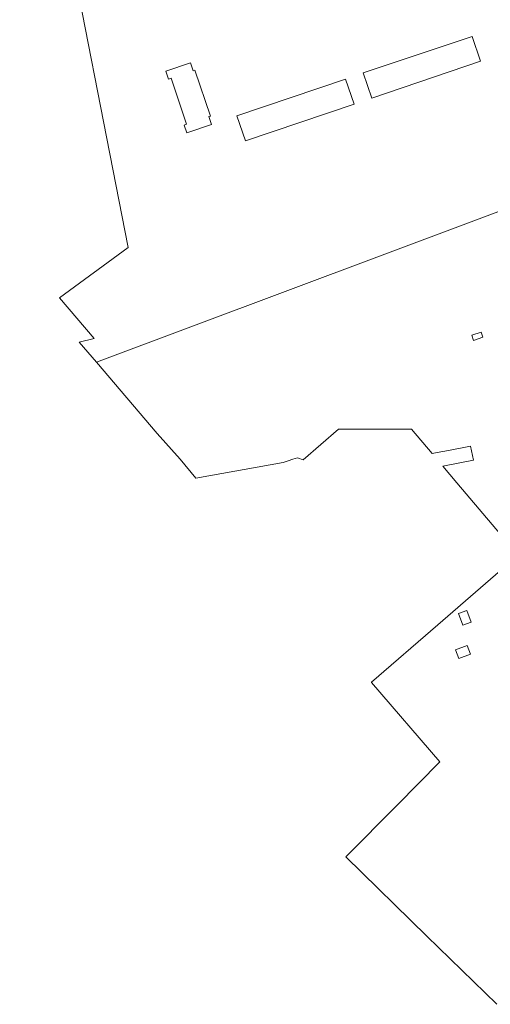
# Model space of a CAD drawing. Header units: metres. Extents: x 140853 to 145288, y 474558 to 480269.
# Tile 1 of 256: x 141736 to 141996, y 475034 to 475580. Entities that reach past the tile are written whole.
import ezdxf

# ---------------------------------------------------------------- set-up
doc = ezdxf.new("R2010")
doc.units = ezdxf.units.M
doc.header["$MEASUREMENT"] = 0
doc.layers.add('B-WE-OG-TERREIN_ERF-G', color=7, linetype='Continuous', lineweight=18)

msp = doc.modelspace()

# ---------------------------------------------------------------- linework, layer by layer
at = {"layer": 'B-WE-OG-TERREIN_ERF-G', "ltscale": 0.2, "flags": 128}
for points in [[(141997.894, 475742.597), (141940.166, 475800.665), (141932.539, 475797.557), (141925.129, 475794.538), (141914.762, 475790.314), (141910.098, 475788.402), (141901.58, 475784.995), (141879.908, 475776.272), (141828.697, 475755.192), (141818.425, 475751.052), (141795.564, 475741.839), (141752.786, 475724.235), (141735.686, 475716.936), (141737.239, 475707.559), (141745.852, 475709.21), (141756.22, 475656.218), (141756.871, 475652.89), (141795.727, 475453.413), (141757.777, 475425.506), (141776.913, 475402.935), (141768.676, 475400.943), (141778.238, 475389.929), (142197.683, 475547.189)], [(142197.683, 475547.189), (141778.238, 475389.929), (141811.844, 475350.395), (141824.561, 475336.027), (141833.206, 475325.608), (141881.549, 475334.281), (141884.412, 475335.191), (141886.972, 475336.005), (141889.533, 475336.819), (141892.665, 475335.703), (141912.275, 475352.64), (141952.751, 475352.64), (141964.153, 475339.146), (141966.948, 475339.701), (141973.304, 475340.963), (141985.466, 475343.378), (141986.998, 475335.478), (141970.089, 475332.12), (141977.904, 475322.871), (142011.722, 475282.845), (141967.325, 475244.291), (141930.505, 475212.318), (141930.641, 475212.16), (141968.385, 475168.233), (141944.81, 475144.16), (141916.3, 475115.45), (141961.13, 475071.57), (142000, 475033.75)]]:
    msp.add_lwpolyline(points, dxfattribs=at)
for points in [[(141986.352, 475570.557), (141990.926, 475556.748), (141930.661, 475536.308), (141925.918, 475550.26), (141986.352, 475570.557)], [(141841.333, 475526.384), (141840.359, 475526.074), (141841.92, 475521.604), (141828.257, 475516.969), (141826.721, 475521.382), (141828.167, 475521.862), (141819.574, 475547.312), (141818.077, 475546.877), (141816.637, 475551.24), (141830.284, 475555.866), (141831.794, 475551.44), (141832.729, 475551.774), (141841.333, 475526.384)], [(141916.195, 475546.87), (141920.933, 475533.012), (141860.727, 475512.604), (141856.033, 475526.464), (141916.195, 475546.87)], [(141987.073, 475401.923), (141986.088, 475404.754), (141991.319, 475406.574), (141992.304, 475403.744), (141987.073, 475401.923)], [(141978.704, 475250.489), (141983.392, 475252.227), (141985.79, 475245.761), (141981.101, 475244.023), (141978.704, 475250.489)], [(141977.138, 475230.252), (141983.599, 475232.665), (141985.348, 475227.981), (141978.887, 475225.568), (141977.138, 475230.252)]]:
    msp.add_lwpolyline(points, close=True, dxfattribs=at)

doc.saveas('drawing.dxf')
